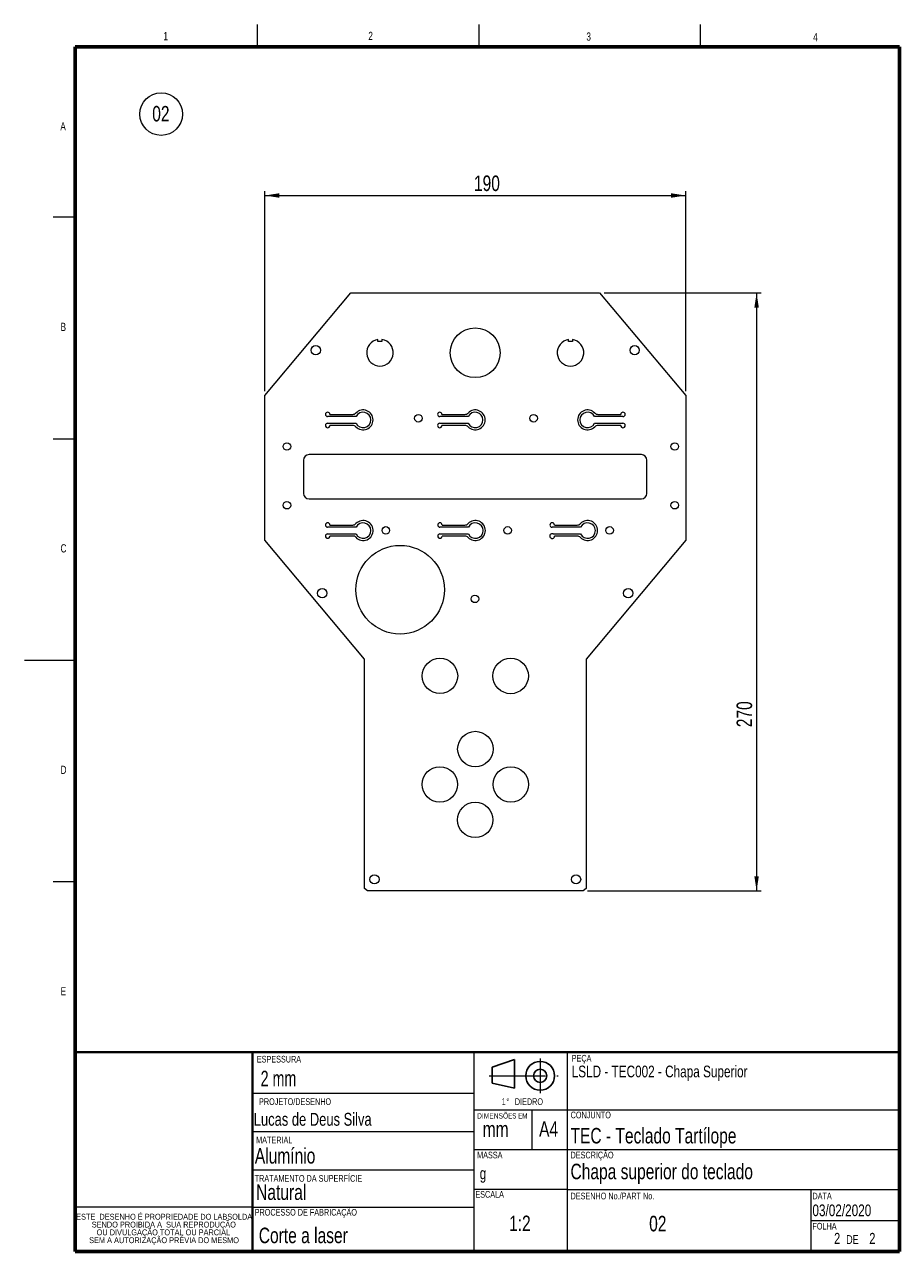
# Paper-space layout 'Folha2' of a CAD drawing. Header units: millimetres. Extents: x 6 to 204, y 15 to 292.
import ezdxf

# ---------------------------------------------------------------- set-up
doc = ezdxf.new("R2010")
doc.units = ezdxf.units.MM
doc.linetypes.add('CENTERX2', pattern=[20.32, 12.7, -2.54, 2.54, -2.54])
doc.styles.add('SLDTEXTSTYLE0', font='TXT', dxfattribs={"width": 0.75})
doc.styles.add('SLDTEXTSTYLE1', font='TXT', dxfattribs={"width": 0.7})
doc.styles.add('SLDTEXTSTYLE2', font='TXT', dxfattribs={"width": 0.6875})
doc.dimstyles.new('SLDDIMSTYLE0', dxfattribs={"dimtxt": 3.5, "dimasz": 3.302, "dimexe": 0, "dimexo": 0.0625, "dimgap": 0.875, "dimtad": 1, "dimlfac": 2, "dimrnd": 1e-09, "dimzin": 12, "dimdsep": 46, "dimtxsty": 'SLDTEXTSTYLE0', "dimsah": 1, "dimcen": 0.09, "dimadec": 0, "dimazin": 3, "dimtfac": 1, "dimtofl": 0, "dimtmove": 0, "dimatfit": 3, "dimfxl": 0, "dimfrac": 2, "dimtolj": 1, "dimtzin": 12, "dimarcsym": 0})

# ---------------------------------------------------------------- blocks, each defined once
blk = doc.blocks.new('SW_NOTE_0')
at = {"color": 0, "linetype": 'Continuous', "lineweight": 0}
blk.add_circle((2.59, 2.68), 4.81, dxfattribs=at)
at = {"color": 0, "linetype": 'Continuous', "lineweight": 0, "insert": (2.52, 4.51), "char_height": 3.5, "attachment_point": 2, "style": 'SLDTEXTSTYLE0'}
blk.add_mtext('02', dxfattribs=at)
blk = doc.blocks.new('SW_NOTE_1')
at = {"color": 0, "linetype": 'Continuous', "lineweight": 0, "attachment_point": 1, "style": 'SLDTEXTSTYLE0'}
for s, insert, char_height in [('2', (0, 3.22), 2.5), ('2', (7.94, 3.22), 2.5), ('DE', (2.74, 2.72), 2)]:
    blk.add_mtext(s, dxfattribs=dict(at, insert=insert, char_height=char_height))
blk = doc.blocks.new('SW_NOTE_2')
at = {"color": 0, "linetype": 'Continuous', "lineweight": 0, "char_height": 1.2, "attachment_point": 2}
for s, insert, style in [('DIMENSÕ', (3.58, 1.55), 'SLDTEXTSTYLE0'), ('ES EM', (9.25, 1.55), 'SLDTEXTSTYLE1')]:
    blk.add_mtext(s, dxfattribs=dict(at, insert=insert, style=style))
blk = doc.blocks.new('SW_NOTE_3')
at = {"color": 0, "linetype": 'Continuous', "lineweight": 0, "char_height": 1.5, "attachment_point": 2, "style": 'SLDTEXTSTYLE0'}
for s, insert in [('1', (0.54, 1.93)), ('%%d', (1.46, 1.93)), ('DIEDRO', (6.23, 1.93))]:
    blk.add_mtext(s, dxfattribs=dict(at, insert=insert))
blk = doc.blocks.new('SW_NOTE_4')
at = {"color": 0, "linetype": 'Continuous', "lineweight": 0, "char_height": 1.3229, "attachment_point": 2, "style": 'SLDTEXTSTYLE0'}
for s, insert in [('ESTE  DESENHO É PROPRIEDADE DO LABSOLDA,', (19.6, 1.71)), ('SENDO PROIBIDA A  SUA REPRODUÇÃO', (19.29, -0.06)), ('OU DIVULGAÇÃO TOTAL OU PARCIAL', (19.19, -1.82)), ('SEM A AUTORIZAÇÃO PRÉVIA DO MESMO', (19.34, -3.59))]:
    blk.add_mtext(s, dxfattribs=dict(at, insert=insert))
blk = doc.blocks.new('_D')
at = {"color": 7, "linetype": 'Continuous', "lineweight": 0}
for p, q in [((137.14, 231.4), (172.56, 231.4)), ((171.56, 231.4), (171.56, 96.4)), ((133.4, 96.4), (172.56, 96.4))]:
    blk.add_line(p, q, dxfattribs=at)
for points in [[(171.56, 231.4), (171.05, 228.1), (172.06, 228.1)], [(171.56, 96.4), (172.06, 99.7), (171.05, 99.7)]]:
    blk.add_solid(points, dxfattribs=at)
at = {"color": 7, "linetype": 'Continuous', "lineweight": 0, "insert": (167.04, 133.36, 0.55), "char_height": 3.5, "attachment_point": 1, "rotation": 90, "style": 'SLDTEXTSTYLE0'}
blk.add_mtext('270', dxfattribs=at)
blk = doc.blocks.new('_D_1')
at = {"color": 7, "linetype": 'Continuous', "lineweight": 0}
for p, q in [((60.56, 209.26), (60.56, 254.4)), ((60.56, 253.4), (155.56, 253.4)), ((155.56, 209.26), (155.56, 254.4))]:
    blk.add_line(p, q, dxfattribs=at)
for points in [[(60.56, 253.4), (63.86, 252.89), (63.86, 253.91)], [(155.56, 253.4), (152.25, 253.91), (152.25, 252.89)]]:
    blk.add_solid(points, dxfattribs=at)
at = {"color": 7, "linetype": 'Continuous', "lineweight": 0, "insert": (107.77, 257.91, 0.55), "char_height": 3.5, "attachment_point": 1, "style": 'SLDTEXTSTYLE0'}
blk.add_mtext('190', dxfattribs=at)

psp = doc.layouts.new('Folha2')

# ---------------------------------------------------------------- linework, layer by layer
at = {"color": 7, "linetype": 'Continuous', "lineweight": 0}
for p, q in [((58.9, 287), (58.9, 292)), ((108.9, 292), (108.9, 287)), ((158.9, 287), (158.9, 292)), ((17.8, 248.5), (12.8, 248.5)), ((12.8, 198.5), (17.8, 198.5)), ((6.34, 148.5), (17.8, 148.5)), ((12.8, 98.5), (17.8, 98.5)), ((107.8, 47), (107.8, 60)), ((128.8, 60), (128.8, 15)), ((57.8, 50.7655), (107.8, 50.7655)), ((107.8, 15), (107.8, 47)), ((107.8, 47), (128.8, 47)), ((120.8, 47), (120.8, 38)), ((128.8, 47), (203.8, 47)), ((57.8, 42.0775), (107.8, 42.0775)), ((107.8, 38), (203.8, 38)), ((57.8, 33.4079), (107.8, 33.4079)), ((128.8, 29), (107.8, 29)), ((128.8, 29), (203.8, 29)), ((183.8, 29), (183.8, 15)), ((57.8, 25), (17.8, 25)), ((57.8, 25), (107.8, 25)), ((183.8, 22), (203.8, 22))]:
    psp.add_line(p, q, dxfattribs=at)
at = {"color": 7, "linetype": 'Continuous', "lineweight": 60}
for p, q in [((17.8, 287), (17.8, 15)), ((203.8, 287), (17.8, 287)), ((203.8, 15), (203.8, 287)), ((17.8, 15), (203.8, 15))]:
    psp.add_line(p, q, dxfattribs=at)
at = {"color": 7, "linetype": 'Continuous', "lineweight": 15}
for p, q in [((60.5563, 208.259), (79.9743, 231.4005)), ((79.9743, 231.4005), (136.1383, 231.4005)), ((136.1383, 231.4005), (155.5563, 208.259)), ((86.1063, 220.4666), (86.1063, 220.8666)), ((87.0063, 220.4666), (86.1063, 220.4666)), ((87.0063, 220.8666), (87.0063, 220.4666)), ((129.1063, 220.4666), (129.1063, 220.8666)), ((130.0063, 220.4666), (129.1063, 220.4666)), ((130.0063, 220.8666), (130.0063, 220.4666)), ((60.5563, 175.5658), (60.5563, 208.259)), ((155.5563, 208.259), (155.5563, 175.5658)), ((81.1702, 203.4855), (74.7513, 203.4855)), ((75.2513, 203.9855), (80.4061, 203.9855)), ((106.4702, 203.4855), (100.0513, 203.4855)), ((100.5513, 203.9855), (105.7061, 203.9855)), ((141.4013, 203.4855), (134.9825, 203.4855)), ((135.7465, 203.9855), (140.9013, 203.9855)), ((74.7513, 201.9855), (81.1702, 201.9855)), ((80.4061, 201.4855), (75.2513, 201.4855)), ((100.0513, 201.9855), (106.4702, 201.9855)), ((105.7061, 201.4855), (100.5513, 201.4855)), ((134.9825, 201.9855), (141.4013, 201.9855)), ((140.9013, 201.4855), (135.7465, 201.4855)), ((145.5563, 194.9005), (70.5563, 194.9005)), ((69.3063, 193.6505), (69.3063, 186.1505)), ((146.8063, 186.1505), (146.8063, 193.6505)), ((70.5563, 184.9005), (145.5563, 184.9005)), ((81.1702, 178.5055), (74.7513, 178.5055)), ((75.2513, 179.0055), (80.4061, 179.0055)), ((106.5052, 178.5055), (100.0863, 178.5055)), ((100.5863, 179.0055), (105.7411, 179.0055)), ((131.8402, 178.5055), (125.4213, 178.5055)), ((125.9213, 179.0055), (131.0761, 179.0055)), ((83.0563, 148.7513), (60.5563, 175.5658)), ((74.7513, 177.0055), (81.1702, 177.0055)), ((80.8805, 176.5055), (75.2513, 176.5055)), ((100.0863, 177.0055), (106.5052, 177.0055)), ((105.7411, 176.5055), (100.5863, 176.5055)), ((125.6259, 177.0055), (131.8402, 177.0055)), ((131.0761, 176.5055), (125.9616, 176.5055)), ((155.5563, 175.5658), (133.0563, 148.7513)), ((83.0563, 96.9544), (83.0563, 148.7513)), ((133.0563, 148.7513), (133.0563, 96.9544)), ((83.7164, 96.4005), (83.0563, 96.9544)), ((133.0563, 96.9544), (132.3963, 96.4005)), ((132.3963, 96.4005), (83.7164, 96.4005))]:
    psp.add_line(p, q, dxfattribs=at)
at = {"color": 7, "linetype": 'Continuous', "lineweight": 40}
for p, q in [((17.8, 60), (203.8, 60)), ((57.8, 60), (57.8, 15))]:
    psp.add_line(p, q, dxfattribs=at)
at = {"color": 7, "linetype": 'Continuous', "lineweight": 30}
for p, q in [((116.8973, 58.3385), (111.8748, 56.5932)), ((116.8973, 58.3385), (116.8973, 51.8385)), ((111.8748, 52.9639), (111.8748, 56.5932)), ((116.8973, 51.8385), (111.8748, 52.9639))]:
    psp.add_line(p, q, dxfattribs=at)
at = {"color": 7, "linetype": 'CENTERX2', "lineweight": 0}
for p, q in [((122.7149, 58.5713), (122.7149, 50.7468)), ((111.2196, 54.6591), (126.7874, 54.6591))]:
    psp.add_line(p, q, dxfattribs=at)
at = {"color": 7, "linetype": 'Continuous', "lineweight": 15}
for centre, radius in [((108.0563, 217.9005), 5.625), ((72.0706, 218.4706), 1.05), ((144.042, 218.4706), 1.05), ((95.2264, 203.0955), 0.85), ((121.2264, 203.0955), 0.85), ((65.5693, 196.7312), 0.85), ((153.0693, 196.7312), 0.85), ((65.5693, 183.4812), 0.85), ((153.0693, 183.4812), 0.85), ((87.8762, 177.806), 0.85), ((115.3762, 177.806), 0.85), ((138.3762, 177.806), 0.85), ((91.1067, 164.4005), 10), ((73.5299, 163.6048), 1.05), ((142.5827, 163.6048), 1.05), ((108.0012, 162.331), 0.85), ((100.0939, 144.9403), 4), ((116.0527, 144.926), 4), ((108.0897, 128.434), 4), ((100.0734, 120.4427), 4), ((116.0823, 120.4427), 4), ((108.0563, 112.4251), 4), ((85.3063, 99.0135), 1.05), ((130.8063, 99.0135), 1.05)]:
    psp.add_circle(centre, radius, dxfattribs=at)
at = {"color": 7, "linetype": 'Continuous', "lineweight": 30}
for radius in [3.25, 1.5]:
    psp.add_circle((122.7149, 54.6591), radius, dxfattribs=at)
at = {"color": 7, "linetype": 'Continuous', "lineweight": 15}
for centre, radius, start, end in [((86.5563, 217.9005), 3, 98.626927, 81.373073), ((129.5563, 217.9005), 3, 98.626927, 81.373073), ((82.7513, 202.7355), 2.25, 223.813061, 136.186939), ((108.0513, 202.7355), 2.25, 223.813061, 136.186939), ((133.4013, 202.7355), 2.25, 43.813061, 316.186939), ((74.7513, 203.9855), 0.5, 0, 270), ((80.4061, 204.9855), 1, 270, 316.186939), ((82.7513, 202.7355), 1.75, 205.376934, 154.623066), ((100.0513, 203.9855), 0.5, 0, 270), ((105.7061, 204.9855), 1, 270, 316.186939), ((108.0513, 202.7355), 1.75, 205.376934, 154.623066), ((133.4013, 202.7355), 1.75, 25.376934, 334.623066), ((135.7465, 204.9855), 1, 223.813061, 270), ((141.4013, 203.9855), 0.5, 270, 180), ((74.7513, 201.4855), 0.5, 90, 0), ((80.4061, 200.4855), 1, 43.813061, 90), ((100.0513, 201.4855), 0.5, 90, 0), ((105.7061, 200.4855), 1, 43.813061, 90), ((135.7465, 200.4855), 1, 90, 136.186939), ((141.4013, 201.4855), 0.5, 180, 90), ((70.5563, 193.6505), 1.25, 90, 180), ((145.5563, 193.6505), 1.25, 0, 90), ((70.5563, 186.1505), 1.25, 180, 270), ((145.5563, 186.1505), 1.25, 270, 0), ((74.7513, 179.0055), 0.5, 0, 270), ((80.4061, 180.0055), 1, 270, 316.186939), ((82.7513, 177.7555), 2.25, 213.748989, 136.186939), ((82.7513, 177.7555), 1.75, 205.376934, 154.623066), ((100.0863, 179.0055), 0.5, 360, 270), ((105.7411, 180.0055), 1, 270, 316.186939), ((108.0863, 177.7555), 2.25, 223.813061, 136.186939), ((108.0863, 177.7555), 1.75, 205.376934, 154.623066), ((125.4213, 179.0055), 0.5, 0, 270), ((131.0761, 180.0055), 1, 270, 316.186939), ((133.4213, 177.7555), 2.25, 223.813061, 136.186939), ((133.4213, 177.7555), 1.75, 205.376934, 154.623066), ((74.7513, 176.5055), 0.5, 90, 0), ((100.0863, 176.5055), 0.5, 90, 0), ((105.7411, 175.5055), 1, 43.813061, 90), ((125.4213, 176.5055), 0.5402, 67.750076, 0), ((131.0761, 175.5055), 1, 43.813061, 90)]:
    psp.add_arc(centre, radius, start, end, dxfattribs=at)

# ---------------------------------------------------------------- block references
at = {"color": 7, "linetype": 'Continuous', "lineweight": 0}
for name, p in [('SW_NOTE_0', (34.5873, 269.1085)), ('SW_NOTE_3', (113.9452, 47.6439)), ('SW_NOTE_2', (108.4048, 44.6606)), ('SW_NOTE_4', (18.4841, 21.7923)), ('SW_NOTE_1', (189.0429, 15.9701))]:
    psp.add_blockref(name, p, dxfattribs=at)

# ---------------------------------------------------------------- texts
for s, insert, char_height, attachment_point, style in [('1', (37.6818, 290.3175), 1.8521, 1, 'SLDTEXTSTYLE0'), ('2', (83.9208, 290.3628), 1.8521, 1, 'SLDTEXTSTYLE0'), ('3', (133.1354, 290.2146), 1.8521, 1, 'SLDTEXTSTYLE0'), ('4', (184.3253, 290.0881), 1.8521, 1, 'SLDTEXTSTYLE0'), ('A', (14.4154, 269.9465), 1.8521, 1, 'SLDTEXTSTYLE0'), ('B', (14.4667, 224.668), 1.8521, 1, 'SLDTEXTSTYLE0'), ('C', (14.4667, 174.668), 1.8521, 1, 'SLDTEXTSTYLE0'), ('D', (14.4667, 124.668), 1.8521, 1, 'SLDTEXTSTYLE0'), ('E', (14.4667, 74.668), 1.8521, 1, 'SLDTEXTSTYLE0'), ('ESPESSURA', (58.7609, 59.1595), 1.5, 1, 'SLDTEXTSTYLE0'), ('PEÇA', (129.8285, 59.373), 1.5, 1, 'SLDTEXTSTYLE0'), ('2 mm', (59.6281, 55.8067), 3.5, 1, 'SLDTEXTSTYLE2'), ('LSLD - TEC002 - Chapa Superior', (129.8285, 56.9554), 2.645833, 1, 'SLDTEXTSTYLE0'), ('PROJETO/DESENHO', (67.3981, 49.5775), 1.5, 2, 'SLDTEXTSTYLE0'), ('Lucas de Deus Silva', (58.0699, 46.295), 2.910417, 1, 'SLDTEXTSTYLE0'), ('A4', (124.6147, 44.4143), 3.5, 2, 'SLDTEXTSTYLE0'), ('CONJUNTO', (129.5938, 46.5656), 1.5, 1, 'SLDTEXTSTYLE0'), ('mm', (109.7355, 44.3608), 3.5, 1, 'SLDTEXTSTYLE0'), ('TEC - Teclado Tartílope', (129.5606, 42.8867), 3.5, 1, 'SLDTEXTSTYLE0'), ('Alumínio', (58.3141, 38.3536), 3.5, 1, 'SLDTEXTSTYLE0'), ('MATERIAL', (58.6057, 40.9176), 1.5, 1, 'SLDTEXTSTYLE0'), ('MASSA', (111.3448, 37.5156), 1.5, 2, 'SLDTEXTSTYLE0'), ('DESCRIÇÃO', (129.5606, 37.5156), 1.5, 1, 'SLDTEXTSTYLE0'), ('g', (109.076, 33.9563), 2.6458, 1, 'SLDTEXTSTYLE0'), ('Chapa superior do teclado', (129.5606, 34.8108), 3.5, 1, 'SLDTEXTSTYLE0'), ('TRATAMENTO DA SUPERFÍCIE', (58.2771, 32.2419), 1.5, 1, 'SLDTEXTSTYLE0'), ('Natural', (58.6057, 30.139), 3.5, 1, 'SLDTEXTSTYLE0'), ('ESCALA', (108.0838, 28.6456), 1.5, 1, 'SLDTEXTSTYLE0'), ('DESENHO No./PART No.', (129.5606, 28.2672), 1.5, 1, 'SLDTEXTSTYLE0'), ('DATA', (184.1607, 28.2672), 1.5, 1, 'SLDTEXTSTYLE0'), ('PROCESSO DE FABRICAÇÃO', (58.2817, 24.5989), 1.5, 1, 'SLDTEXTSTYLE0'), ('03/02/2020', (184.1607, 25.6107), 2.64583, 1, 'SLDTEXTSTYLE0'), ('1:2', (115.6889, 23.0948), 3.5, 1, 'SLDTEXTSTYLE0'), ('02', (147.3117, 23.0414), 3.5, 1, 'SLDTEXTSTYLE0'), ('Corte a laser', (59.2049, 20.3762), 3.5, 1, 'SLDTEXTSTYLE0'), ('FOLHA', (184.1607, 21.4555), 1.5, 1, 'SLDTEXTSTYLE0')]:
    psp.add_mtext(s, dxfattribs=dict(at, insert=insert, char_height=char_height, attachment_point=attachment_point, style=style))

# ---------------------------------------------------------------- dimensions: what is measured, and where the dimension line sits
dim = psp.add_linear_dim(base=(155.5563, 253.4005), p1=(60.5563, 208.259), p2=(155.5563, 208.259), dimstyle='SLDDIMSTYLE0', dxfattribs=at)
dim.commit()
dim.dimension.update_dxf_attribs({"geometry": '_D_1', "text_midpoint": (113.0708, 253.4005), "dimtype": 160})
dim = psp.add_linear_dim(base=(171.5563, 96.4005), p1=(136.1383, 231.4005), p2=(132.3963, 96.4005), angle=90, dimstyle='SLDDIMSTYLE0', dxfattribs=at)
dim.commit()
dim.dimension.update_dxf_attribs({"geometry": '_D', "text_midpoint": (171.5563, 138.6607), "dimtype": 160})

doc.saveas('drawing.dxf')
